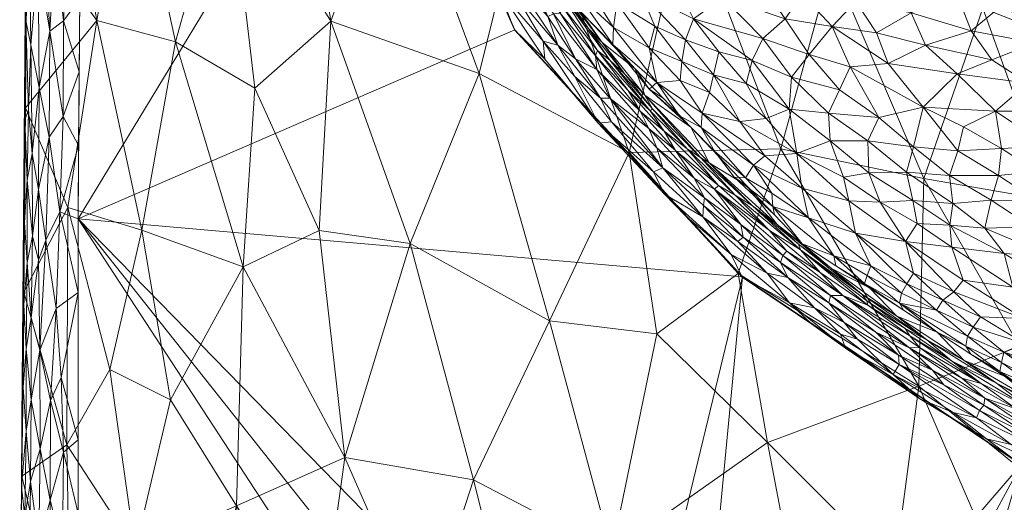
# Model space of a CAD drawing. Header units: millimetres. Extents: x -175 to 175, y 0 to 250.
# Tile 2 of 96: x -174 to -100, y 68 to 104. Entities that reach past the tile are written whole.
import ezdxf

# ---------------------------------------------------------------- set-up
doc = ezdxf.new("R2010")
doc.units = ezdxf.units.MM
doc.layers.add('A-GENM', color=13, linetype='Continuous')

# ---------------------------------------------------------------- blocks, each defined once
blk = doc.blocks.new('MODEL_CLU033I0-1CAAULW00 - MODEL_CLU033I0-1CAAULW00-469415-Preview')
at = {"layer": 'A-GENM', "lineweight": 9}
mesh = blk.add_polyface(dxfattribs=at)
corners = [(-170, 0), (-170, -89.378, -3.399), (-169.657, -134.057, -5.099), (-165.685, -156.003, -5.933), (-156.951, -176.519, -6.714), (-143.78, -194.518, -7.398), (-127.168, -209.424, -7.965), (-108.218, -221.244, -8.415), (-87.785, -230.282, -8.759), (-66.438, -236.895, -9.01), (-44.542, -241.387, -9.181), (0, -244.823, -9.312), (44.542, -241.387, -9.181), (66.438, -236.895, -9.01), (87.786, -230.282, -8.759), (108.218, -221.244, -8.415), (127.168, -209.424, -7.965), (143.78, -194.518, -7.398), (156.951, -176.519, -6.714), (165.685, -156.004, -5.933), (169.657, -134.057, -5.099), (170, -89.377, -3.399), (170, 0), (0, -231.834, -8.818), (-25.468, -230.46, -8.765), (-50.631, -226.297, -8.607), (-75.118, -219.169, -8.336), (-98.385, -208.733, -7.939), (-119.508, -194.453, -7.396), (-136.767, -175.695, -6.682), (-147.137, -152.419, -5.797), (-147.165, -126.945, -4.828), (-136.823, -103.657, -3.943), (-119.547, -84.914, -3.23), (-98.39, -70.685, -2.688), (-75.086, -60.33, -2.295), (-50.572, -53.294, -2.027), (-25.397, -49.21, -1.872), (0.073, -47.874, -1.821), (25.533, -49.225, -1.872), (50.696, -53.322, -2.028), (75.196, -60.37, -2.296), (98.484, -70.737, -2.69), (119.623, -84.977, -3.232), (136.872, -103.731, -3.945), (147.183, -127.022, -4.831), (147.122, -152.487, -5.8), (136.735, -175.744, -6.684), (119.47, -194.485, -7.397), (98.351, -208.753, -7.94), (75.09, -219.18, -8.336), (50.612, -226.302, -8.607), (25.459, -230.461, -8.765), (137.5, -31.987, -1.217), (136.445, -37.968, -1.444), (133.403, -43.231, -1.644), (128.75, -47.132, -1.793), (123.035, -49.21, -1.872), (116.959, -49.209, -1.872), (111.248, -47.131, -1.793), (106.591, -43.224, -1.644), (103.555, -37.967, -1.444), (102.5, -31.987, -1.217), (103.555, -26.006, -0.989), (106.597, -20.744, -0.789), (111.25, -16.843, -0.641), (116.965, -14.765, -0.562), (123.041, -14.766, -0.562), (128.752, -16.844, -0.641), (133.409, -20.751, -0.789), (136.445, -26.008, -0.989)]
mesh.append_faces([[corners[k] for k in face] for face in [(13, 51, 12), (23, 11, 52), (5, 29, 4), (3, 30, 2), (31, 2, 30), (33, 1, 32), (47, 18, 46), (45, 21, 44), (44, 21, 43), (60, 42, 59), (63, 40, 62), (64, 40, 63), (69, 22, 68), (67, 22, 66)]], dxfattribs={"vtx0": -1, "vtx1": -1})
mesh.append_faces([[corners[k] for k in face] for face in [(0, 38, 65), (56, 43, 21)]], dxfattribs={"vtx0": -1, "vtx1": -1, "vtx2": -1})
mesh.append_faces([[corners[k] for k in face] for face in [(27, 7, 8), (26, 8, 9, 25), (25, 9, 10), (27, 6, 7), (8, 26, 27), (24, 10, 11), (10, 24, 25), (33, 0, 1), (31, 1, 2), (65, 38, 39), (64, 39, 40), (49, 14, 15), (60, 41, 42), (58, 42, 43, 57), (47, 17, 18), (17, 47, 48), (46, 18, 19), (45, 20, 21), (20, 45, 46), (46, 19, 20), (21, 54, 55), (22, 70, 53), (66, 22, 0)]], dxfattribs={"vtx0": -1, "vtx2": -1})
mesh.append_faces([[corners[k] for k in face] for face in [(27, 28, 6), (11, 12, 52), (23, 24, 11), (51, 52, 12), (50, 51, 13), (13, 14, 50), (3, 4, 30), (29, 30, 4), (31, 32, 1), (34, 35, 0), (33, 34, 0), (36, 37, 0), (37, 38, 0), (35, 36, 0), (15, 16, 49), (56, 57, 43), (49, 50, 14), (60, 61, 41), (58, 59, 42), (65, 66, 0), (64, 65, 39), (61, 62, 41), (55, 56, 21), (53, 54, 22), (67, 68, 22), (69, 70, 22), (21, 22, 54), (40, 41, 62)]], dxfattribs={"vtx1": -1, "vtx2": -1})
mesh.append_faces([[corners[k] for k in face] for face in [(5, 6, 28, 29), (48, 49, 16, 17)]], dxfattribs={"vtx1": -1, "vtx3": -1})
mesh = blk.add_polyface(dxfattribs=at)
corners = [(92.432, -65.424, -106.412), (97.543, -56.613, -104.364), (106.251, -76.689, -99.006), (112.643, -21.647, -97.893), (106.943, 0, -101.588), (116.197, -12.422, -96.239), (121.149, -24.887, -92.436), (128.608, -23.695, -87.169), (89.449, 0, -109.2), (98.489, -15.104, -105.374), (88.767, -12.019, -109.443), (108.086, -62.781, -98.599), (88.018, -25.524, -109.38), (98.534, -30.211, -104.837), (92.287, -40.282, -107.264), (85.403, -48.354, -109.787), (115.196, -59.121, -94.485), (110.321, -37.062, -98.508), (119.676, -50.747, -91.992), (104.347, -47.341, -101.322), (129.519, -64.094, -83.832), (117.727, -72.405, -92.103), (119.982, -36.102, -92.598), (119.929, -85.236, -89.835), (98.602, -79.725, -102.974), (89.234, -76.405, -107.462), (80.649, -60.556, -111.232), (80.615, -30.927, -111.867), (98.418, 0, -105.903), (115.468, 0, -97.273), (123.388, 0, -91.931)]
mesh.append_faces([[corners[k] for k in face] for face in [(28, 9, 8), (4, 3, 28)]], dxfattribs={"vtx0": -1, "vtx1": -1})
mesh.append_faces([[corners[k] for k in face] for face in [(0, 1, 2), (3, 4, 5), (6, 5, 7), (8, 9, 10), (2, 1, 11), (12, 13, 14), (0, 15, 1), (14, 1, 15), (16, 17, 18), (19, 1, 14), (16, 20, 21), (17, 22, 18), (12, 10, 13), (21, 23, 2), (19, 11, 1), (2, 24, 0), (5, 6, 3), (24, 25, 0), (26, 0, 25), (12, 14, 27), (19, 14, 13), (17, 19, 13), (11, 16, 21), (9, 17, 13), (22, 17, 3), (3, 6, 22), (17, 9, 3), (13, 10, 9), (19, 17, 16), (2, 11, 21), (19, 16, 11), (20, 16, 18), (9, 28, 3)]], dxfattribs={"vtx0": -1, "vtx1": -1, "vtx2": -1})
mesh.append_faces([[corners[k] for k in face] for face in [(29, 30, 5), (4, 29, 5)]], dxfattribs={"vtx1": -1, "vtx2": -1})
mesh = blk.add_polyface(dxfattribs=at)
corners = [(168.582, -104.43, -26.3), (165.16, -88.528, -35.838), (170.778, -90.258, -20.973), (157.988, -67.62, -51.341), (157.471, -85.755, -50.459), (149.772, -71.267, -62.744), (167.599, -77.947, -31.036), (162.985, -75.649, -41.607), (170.525, -53.94, -24.841), (170.853, -72.234, -22.075), (165.667, -64.283, -37.028), (140.024, -69.59, -73.89), (129.519, -64.094, -83.832), (135.016, -49.651, -80.133), (162.825, -50.857, -44.42), (151.648, -57.756, -61.524), (143.844, -57.735, -70.839), (144.822, -87.51, -67.301), (134.244, -81.643, -78.528), (128.204, -94.431, -82.885), (126.118, -80.652, -85.477), (162.616, -102.827, -39.813), (139.578, -100.415, -71.946), (174.253, -69.857, -7.591), (174.123, -83.828, -8.108), (151.726, -88.491, -58.661), (156.582, -99.299, -50.628), (156.718, -48.768, -55.171), (174.383, -55.886, -7.074), (173.991, -97.8, -8.619), (150.828, -104.376, -58.474), (117.727, -72.405, -92.103), (119.929, -85.236, -89.835)]
mesh.append_faces([[corners[k] for k in face] for face in [(23, 8, 28)]], dxfattribs={"vtx0": -1, "vtx1": -1})
mesh.append_faces([[corners[k] for k in face] for face in [(0, 1, 2), (3, 4, 5), (1, 6, 2), (3, 7, 4), (8, 9, 10), (11, 12, 13), (14, 10, 3), (3, 5, 15), (6, 10, 9), (5, 11, 16), (11, 5, 17), (18, 19, 20), (4, 1, 21), (22, 19, 18), (8, 23, 9), (9, 24, 2), (25, 4, 26), (15, 5, 16), (10, 6, 7), (22, 18, 17), (11, 17, 18), (25, 5, 4), (12, 11, 18), (16, 11, 13), (12, 18, 20), (27, 3, 15), (2, 6, 9), (7, 6, 1), (4, 7, 1), (10, 7, 3), (25, 30, 17), (5, 25, 17), (12, 20, 31), (19, 32, 20)]], dxfattribs={"vtx0": -1, "vtx1": -1, "vtx2": -1})
mesh.append_faces([[corners[k] for k in face] for face in [(2, 24, 29)]], dxfattribs={"vtx0": -1, "vtx2": -1})
mesh.append_faces([[corners[k] for k in face] for face in [(23, 24, 9)]], dxfattribs={"vtx1": -1, "vtx2": -1})
mesh = blk.add_polyface(dxfattribs=at)
corners = [(174.008, -57.72, -4.376), (174.026, -66.773, -4.896), (174.245, -61.638, -5.297), (172.103, -68.032, -3.035), (172.863, -71.928, -3.621), (172.963, -64.807, -3.396), (171.133, -57.909, -2.34), (170, -61.446, -2.337), (171.169, -64.4, -2.601), (171.093, -71.687, -2.869), (172.092, -75.592, -3.334), (173.516, -56.51, -3.556), (172.805, -56.665, -2.943), (171.18, -52.458, -2.136), (170, -55.86, -2.125), (173.686, -62.8, -4.063), (174.282, -69.043, -6.135), (174.302, -55.164, -5.1), (174.247, -50.35, -4.585), (174.39, -58.816, -6.127), (174.383, -55.886, -7.074), (174.426, -49.423, -5.338), (173.947, -73.271, -5.053), (174.162, -76.616, -5.976), (172.036, -53.159, -2.41), (172.07, -60.475, -2.717), (173.332, -49.64, -3.06), (173.606, -69.445, -4.257), (170, -67.033, -2.55), (170, -72.619, -2.762), (173.948, -51.135, -3.925), (174.338, -63.937, -6.132), (173.552, -75.662, -4.469), (174.253, -69.857, -7.591), (174.318, -62.872, -7.332), (174.268, -74.14, -6.817), (171.275, -77.348, -3.131), (174.188, -76.843, -7.85), (170, -50.274, -1.912)]
mesh.append_faces([[corners[k] for k in face] for face in [(33, 35, 37), (7, 6, 14), (14, 13, 38)]], dxfattribs={"vtx0": -1, "vtx1": -1})
mesh.append_faces([[corners[k] for k in face] for face in [(0, 1, 2), (3, 4, 5), (6, 7, 8), (3, 9, 10), (5, 11, 12), (6, 13, 14), (8, 9, 3), (1, 0, 15), (1, 16, 2), (17, 18, 0), (19, 20, 21), (16, 22, 23), (6, 24, 13), (12, 24, 25), (5, 12, 25), (12, 11, 26), (3, 5, 25), (5, 27, 15), (8, 3, 25), (4, 3, 10), (27, 5, 4), (8, 25, 6), (9, 8, 28), (25, 24, 6), (26, 11, 30), (11, 0, 30), (19, 21, 17), (15, 0, 11), (17, 0, 2), (5, 15, 11), (15, 27, 1), (22, 1, 27), (1, 22, 16), (31, 19, 2), (32, 22, 27), (17, 2, 19), (16, 31, 2), (4, 32, 27), (35, 33, 16), (36, 10, 9), (23, 35, 16), (0, 18, 30), (33, 31, 16), (34, 19, 31), (29, 36, 9)]], dxfattribs={"vtx0": -1, "vtx1": -1, "vtx2": -1})
mesh.append_faces([[corners[k] for k in face] for face in [(9, 28, 29), (31, 33, 34)]], dxfattribs={"vtx0": -1, "vtx2": -1})
mesh.append_faces([[corners[k] for k in face] for face in [(34, 20, 19), (7, 28, 8)]], dxfattribs={"vtx1": -1, "vtx2": -1})
mesh = blk.add_polyface(dxfattribs=at)
corners = [(104.356, -76.799, -3.496), (101.65, -74.836, -3.282), (101.303, -75.243, -3.578), (101.502, -76.881, -4.828), (106.19, -79.623, -4.732), (102.967, -77.295, -4.375), (96.982, -75.236, -6.48), (99.741, -77.452, -7.316), (102.794, -78.65, -6.679), (99.231, -72.26, -2.848), (103.626, -74.693, -2.922), (101.112, -72.69, -2.784), (98.013, -75.132, -5.096), (103.763, -78.617, -5.344), (98.04, -73.044, -3.325), (91.864, -72.093, -5.308), (95.48, -74.189, -5.821), (96.018, -72.905, -3.875), (98.848, -74.963, -4.368), (101.232, -75.774, -3.945), (98.033, -72.452, -3.071), (101.867, -74.289, -3.041), (94.955, -69.789, -2.724), (103.776, -74.284, -2.825), (106.17, -75.738, -2.901), (108.175, -77.579, -3.034), (97.714, -73.385, -3.607), (93.948, -72.483, -4.44), (100.355, -76.913, -5.901), (105.628, -80.194, -6.058), (93, -73.17, -6.597), (94.624, -74.106, -7.153), (104.857, -80.797, -7.478), (98.49, -70.725, -2.69), (95.896, -70.836, -2.874), (93.631, -70.154, -2.989), (107.741, -78.331, -3.308), (94.501, -71.441, -3.403), (105.208, -77.907, -3.836), (106.955, -79.586, -4.264), (92.332, -68.88, -2.765), (92.667, -68.134, -2.591), (106.932, -80.498, -5.193), (93.289, -72.518, -4.881)]
mesh.append_faces([[corners[k] for k in face] for face in [(7, 6, 31), (33, 11, 23)]], dxfattribs={"vtx0": -1, "vtx1": -1})
mesh.append_faces([[corners[k] for k in face] for face in [(0, 1, 2), (3, 4, 5), (6, 7, 8), (9, 10, 11), (3, 12, 13), (2, 1, 14), (15, 16, 12), (17, 18, 19), (1, 20, 14), (20, 1, 21), (9, 11, 22), (23, 11, 24), (21, 25, 10), (2, 26, 19), (18, 17, 27), (12, 18, 27), (5, 19, 18), (12, 28, 13), (28, 29, 13), (8, 29, 28), (8, 28, 6), (16, 6, 28), (30, 31, 6), (22, 11, 33), (24, 11, 10), (20, 34, 35), (21, 10, 9), (22, 34, 9), (36, 21, 1), (9, 20, 21), (14, 35, 37), (35, 14, 20), (37, 17, 26), (26, 14, 37), (38, 2, 19), (19, 5, 39), (19, 39, 38), (19, 26, 17), (2, 14, 26), (9, 34, 20), (40, 34, 22), (38, 0, 2), (3, 5, 18), (12, 3, 18), (3, 13, 42), (12, 16, 28), (12, 27, 43), (16, 30, 6)]], dxfattribs={"vtx0": -1, "vtx1": -1, "vtx2": -1})
mesh.append_faces([[corners[k] for k in face] for face in [(22, 33, 41)]], dxfattribs={"vtx0": -1, "vtx2": -1})
mesh.append_faces([[corners[k] for k in face] for face in [(7, 32, 8)]], dxfattribs={"vtx1": -1, "vtx2": -1})
mesh = blk.add_polyface(dxfattribs=at)
corners = [(81.71, -89.985, -110.03), (96.14, -90.759, -103.744), (91.05, -101.301, -105.447), (83.123, -129.255, -105.551), (92.047, -128.165, -101.601), (89.991, -145.895, -98.692), (89.234, -76.405, -107.462), (98.602, -79.725, -102.974), (105.866, -92.437, -98.488), (123.875, -113.406, -84.63), (112.838, -108.82, -92.92), (116.708, -94.687, -91.545), (95.596, -117.86, -101.494), (101.059, -127.58, -97.031), (101.375, -105.38, -99.996), (107.07, -117.954, -95.251), (122.563, -126.572, -83.396), (123.861, -141.728, -78.528), (115.368, -134.136, -86.837), (104.278, -146.019, -90.702), (119.929, -85.236, -89.835), (117.727, -72.405, -92.103), (126.118, -80.652, -85.477), (115.007, -121.954, -89.625), (106.251, -76.689, -99.006), (81.153, -103.545, -109.419), (87.366, -116.154, -105.591), (78.834, -114.854, -109.282), (96.892, -138.238, -97.015), (128.204, -94.431, -82.885)]
mesh.append_faces([[corners[k] for k in face] for face in [(0, 1, 2), (3, 4, 5), (0, 6, 1), (1, 7, 8), (9, 10, 11), (4, 12, 13), (14, 10, 15), (16, 17, 18), (18, 19, 13), (10, 8, 11), (20, 21, 22), (13, 15, 18), (9, 16, 23), (8, 10, 14), (8, 24, 11), (1, 8, 14), (1, 14, 2), (7, 1, 6), (12, 2, 14), (25, 2, 26), (8, 7, 24), (23, 16, 18), (12, 15, 13), (2, 25, 0), (27, 25, 26), (27, 26, 3), (4, 3, 26), (12, 4, 26), (4, 13, 28), (13, 19, 28), (2, 12, 26), (15, 12, 14), (20, 29, 11), (24, 20, 11), (18, 15, 23), (15, 10, 23), (9, 23, 10)]], dxfattribs={"vtx0": -1, "vtx1": -1, "vtx2": -1})
mesh = blk.add_polyface(dxfattribs=at)
corners = [(174.123, -83.828, -8.108), (174.22, -79.975, -6.983), (174.168, -86.234, -7.193), (171.13, -97.14, -3.868), (172.181, -95.571, -4.178), (171.37, -89.906, -3.648), (173.552, -75.662, -4.469), (173.543, -81.895, -4.741), (173.924, -79.514, -5.329), (173.48, -94.344, -5.222), (173.854, -92.321, -5.839), (173.461, -88.099, -4.911), (174.268, -74.14, -6.817), (174.188, -76.843, -7.85), (172.863, -71.928, -3.621), (172.889, -79.409, -3.954), (173.859, -86.065, -5.517), (174.072, -89.11, -6.446), (174.115, -82.861, -6.198), (172.434, -87.773, -3.997), (171.664, -82.572, -3.449), (172.99, -91.603, -4.551), (174.043, -96.899, -6.918), (174.118, -92.398, -7.394), (172.958, -99.341, -4.85), (174.162, -76.616, -5.976), (173.947, -73.271, -5.053), (171.275, -77.348, -3.131), (170, -83.791, -3.187), (172.092, -75.592, -3.334), (173.011, -86.255, -4.343), (169.957, -94.962, -3.612), (173.754, -97.667, -5.877), (173.991, -97.8, -8.619), (174.057, -90.814, -8.364), (174.043, -101.714, -7.781), (170, -89.377, -3.399), (170, -72.619, -2.762), (170, -78.205, -2.974)]
mesh.append_faces([[corners[k] for k in face] for face in [(36, 5, 28), (31, 5, 36)]], dxfattribs={"vtx0": -1, "vtx1": -1})
mesh.append_faces([[corners[k] for k in face] for face in [(0, 1, 2), (3, 4, 5), (6, 7, 8), (9, 10, 11), (12, 1, 13), (14, 15, 6), (16, 17, 18), (19, 20, 5), (9, 11, 21), (10, 22, 17), (2, 17, 23), (21, 24, 9), (8, 25, 26), (16, 10, 17), (27, 28, 20), (29, 27, 20), (14, 29, 15), (20, 15, 29), (30, 19, 21), (1, 12, 25), (26, 6, 8), (15, 7, 6), (16, 8, 7), (18, 25, 8), (11, 16, 7), (16, 11, 10), (16, 18, 8), (1, 25, 18), (2, 18, 17), (30, 7, 15), (11, 30, 21), (4, 21, 19), (21, 4, 24), (19, 5, 4), (15, 20, 19), (5, 31, 3), (28, 5, 20), (9, 32, 10), (17, 22, 23), (18, 2, 1), (23, 34, 2), (23, 22, 35), (22, 10, 32), (7, 30, 11), (15, 19, 30)]], dxfattribs={"vtx0": -1, "vtx1": -1, "vtx2": -1})
mesh.append_faces([[corners[k] for k in face] for face in [(23, 33, 34)]], dxfattribs={"vtx0": -1, "vtx2": -1})
mesh.append_faces([[corners[k] for k in face] for face in [(27, 37, 38, 28)]], dxfattribs={"vtx0": -1, "vtx3": -1})
mesh.append_faces([[corners[k] for k in face] for face in [(0, 13, 1), (34, 0, 2)]], dxfattribs={"vtx1": -1, "vtx2": -1})
mesh = blk.add_polyface(dxfattribs=at)
corners = [(102.869, -84.724, -38.864), (98.317, -81.813, -38.428), (99.123, -84.207, -45.024), (97.44, -76.647, -15.11), (94.615, -74.102, -7.154), (93.451, -74.065, -11.757), (95.062, -75.936, -18.831), (103.582, -83.849, -33.814), (102.684, -79.722, -15.341), (104.849, -80.792, -7.479), (102.29, -79.119, -7.398), (95.128, -77.832, -29.015), (94.567, -76.618, -24.303), (92.315, -76.773, -30.948), (99.803, -79.272, -23.06), (99.974, -78.492, -17.86), (100.085, -77.802, -12.654), (102.544, -80.473, -20.635), (99.732, -77.447, -7.317), (97.173, -75.774, -7.236), (102.121, -81.174, -25.849), (104.91, -82.45, -23.423), (107.717, -82.998, -15.594), (98.226, -79.93, -30.856), (101.571, -81.94, -31.048), (94.952, -81.714, -44.923), (91.673, -81.554, -50.226), (96.213, -84.471, -51.09), (93.783, -79.698, -40.057), (94.951, -78.805, -33.904), (92.165, -74.065, -16.341), (104.427, -83.214, -28.743)]
mesh.append_faces([[corners[k] for k in face] for face in [(0, 1, 2), (3, 4, 5), (6, 3, 5), (1, 0, 7), (11, 12, 13), (14, 15, 6), (15, 8, 16), (8, 15, 17), (17, 20, 21), (22, 8, 17), (23, 14, 11), (24, 23, 1), (25, 26, 27), (25, 2, 1), (28, 1, 29), (25, 27, 2), (16, 19, 3), (5, 30, 6), (1, 28, 25), (11, 13, 29), (23, 11, 29), (14, 12, 11), (1, 23, 29), (23, 24, 20), (14, 6, 12), (15, 16, 3), (10, 16, 8), (6, 15, 3), (15, 14, 17), (20, 17, 14), (23, 20, 14), (20, 24, 31), (21, 20, 31), (7, 31, 24), (1, 7, 24)]], dxfattribs={"vtx0": -1, "vtx1": -1, "vtx2": -1})
mesh.append_faces([[corners[k] for k in face] for face in [(8, 9, 10), (16, 18, 19), (16, 10, 18)]], dxfattribs={"vtx0": -1, "vtx2": -1})
mesh.append_faces([[corners[k] for k in face] for face in [(19, 4, 3)]], dxfattribs={"vtx1": -1, "vtx2": -1})
mesh = blk.add_polyface(dxfattribs=at)
corners = [(111.903, -81.509, -3.534), (113.075, -83.024, -3.871), (116.178, -84.94, -3.735), (110.89, -80.252, -3.313), (108.175, -77.579, -3.034), (107.741, -78.331, -3.308), (107.904, -82.009, -6.915), (110.573, -83.678, -6.365), (105.628, -80.194, -6.058), (102.794, -78.65, -6.679), (112.872, -85.621, -7.084), (106.932, -80.498, -5.193), (106.19, -79.623, -4.732), (101.502, -76.881, -4.828), (109.974, -84.143, -7.641), (115.091, -87.488, -7.803), (112.185, -80.623, -3.199), (111.809, -79.583, -3.053), (105.208, -77.907, -3.836), (106.955, -79.586, -4.264), (109.499, -80.796, -3.971), (112.011, -83.576, -4.791), (114.161, -82.624, -3.4), (112.928, -83.564, -4.258), (107.278, -81.055, -5.669), (110.102, -82.83, -5.467), (110.172, -83.164, -5.908), (115.205, -87.031, -6.122), (116.259, -86.936, -4.971), (113.728, -85.323, -5.313), (104.857, -80.797, -7.478), (115.365, -87.46, -6.757), (116.049, -83.008, -3.212), (114.348, -81.402, -3.096), (109.062, -77.843, -2.961), (106.17, -75.738, -2.901), (103.626, -74.693, -2.922), (101.867, -74.289, -3.041), (104.356, -76.799, -3.496), (107.793, -79.053, -3.602), (101.65, -74.836, -3.282), (116.562, -86.593, -4.496), (103.776, -74.284, -2.825), (102.967, -77.295, -4.375), (103.763, -78.617, -5.344)]
mesh.append_faces([[corners[k] for k in face] for face in [(34, 17, 33)]], dxfattribs={"vtx0": -1, "vtx1": -1})
mesh.append_faces([[corners[k] for k in face] for face in [(0, 1, 2), (3, 4, 5), (6, 7, 8), (8, 9, 6), (7, 6, 10), (11, 12, 13), (4, 16, 17), (18, 19, 20), (11, 21, 12), (0, 22, 3), (19, 21, 23), (24, 25, 11), (25, 26, 27), (28, 21, 29), (29, 21, 25), (24, 26, 25), (9, 30, 6), (14, 10, 6), (7, 10, 31), (17, 32, 33), (22, 16, 3), (7, 31, 27), (17, 34, 35), (32, 17, 16), (35, 36, 4), (37, 5, 4), (38, 18, 39), (5, 39, 0), (39, 18, 20), (21, 19, 12), (1, 0, 39), (38, 5, 40), (1, 39, 20), (23, 1, 20), (19, 23, 20), (21, 41, 23), (17, 35, 4), (5, 38, 39), (19, 43, 12), (24, 44, 8), (21, 11, 25), (44, 24, 11), (26, 8, 7), (8, 26, 24), (27, 26, 7), (27, 29, 25), (2, 22, 0), (4, 3, 16), (0, 3, 5)]], dxfattribs={"vtx0": -1, "vtx1": -1, "vtx2": -1})
mesh.append_faces([[corners[k] for k in face] for face in [(10, 14, 15), (6, 30, 14)]], dxfattribs={"vtx0": -1, "vtx2": -1})
mesh.append_faces([[corners[k] for k in face] for face in [(34, 42, 35)]], dxfattribs={"vtx1": -1, "vtx2": -1})
mesh = blk.add_polyface(dxfattribs=at)
corners = [(115.111, -91.706, -31.749), (114.599, -89.453, -23.769), (111.036, -88.301, -30.968), (110.16, -85.097, -18.191), (107.56, -83.739, -20.889), (109.87, -85.827, -23.508), (103.582, -83.849, -33.814), (106.649, -85.26, -31.304), (104.427, -83.214, -28.743), (110.354, -84.474, -12.953), (107.407, -82.464, -7.561), (107.717, -82.998, -15.594), (112.69, -86.578, -15.693), (102.684, -79.722, -15.341), (104.849, -80.792, -7.479), (107.153, -84.453, -26.107), (102.869, -84.724, -38.864), (103.732, -87.234, -45.167), (107.258, -87.663, -38.787), (103.657, -90.538, -53.942), (107.166, -92.926, -53.324), (106.699, -90.768, -49.065), (111.541, -90.752, -38.463), (115.083, -87.482, -7.805), (112.524, -85.809, -7.723), (110.023, -92.87, -47.863), (109.165, -90.65, -43.73), (106.367, -89.042, -45.063), (111.965, -92.546, -42.857), (103.887, -88.908, -49.534), (102.544, -80.473, -20.635), (104.91, -82.45, -23.423), (109.966, -84.137, -7.642)]
mesh.append_faces([[corners[k] for k in face] for face in [(32, 9, 24)]], dxfattribs={"vtx0": -1, "vtx1": -1})
mesh.append_faces([[corners[k] for k in face] for face in [(0, 1, 2), (3, 4, 5), (6, 7, 8), (9, 10, 11), (12, 3, 5), (13, 11, 14), (5, 4, 15), (16, 17, 18), (19, 20, 21), (2, 18, 22), (8, 7, 15), (7, 6, 18), (7, 18, 2), (5, 1, 12), (5, 15, 2), (3, 9, 11), (25, 26, 21), (26, 27, 21), (0, 2, 22), (1, 5, 2), (28, 22, 26), (21, 27, 29), (22, 18, 26), (27, 18, 17), (18, 27, 26), (29, 27, 17), (21, 29, 19), (11, 30, 31), (11, 31, 4), (15, 4, 31), (15, 7, 2), (31, 8, 15), (9, 3, 12), (4, 3, 11), (24, 9, 12)]], dxfattribs={"vtx0": -1, "vtx1": -1, "vtx2": -1})
mesh.append_faces([[corners[k] for k in face] for face in [(12, 23, 24), (9, 32, 10)]], dxfattribs={"vtx0": -1, "vtx2": -1})
mesh.append_faces([[corners[k] for k in face] for face in [(10, 14, 11)]], dxfattribs={"vtx1": -1, "vtx2": -1})
mesh = blk.add_polyface(dxfattribs=at)
corners = [(120.156, -91.194, -6.148), (115.205, -87.031, -6.122), (118.843, -90.38, -6.793), (116.725, -86.07, -4.088), (116.178, -84.94, -3.735), (113.075, -83.024, -3.871), (119.563, -87.984, -3.943), (122.133, -93.626, -7.444), (116.993, -88.968, -7.306), (119.742, -88.954, -4.376), (122.484, -90.981, -4.212), (117.56, -88.492, -5.508), (121.421, -91.927, -5.623), (121.737, -91.648, -5.076), (112.872, -85.621, -7.084), (115.091, -87.488, -7.803), (116.049, -83.008, -3.212), (119.634, -84.961, -3.231), (114.348, -81.402, -3.096), (122.611, -89.535, -3.628), (120.461, -86.675, -3.357), (117.746, -85.271, -3.458), (125.528, -91.262, -3.521), (116.562, -86.593, -4.496), (112.928, -83.564, -4.258), (115.365, -87.46, -6.757), (119.308, -91.911, -8.011), (123.525, -96.334, -8.219), (122.808, -94.036, -6.804), (123.273, -92.474, -4.657), (116.259, -86.936, -4.971), (123.807, -94.689, -6.251), (113.728, -85.323, -5.313), (125.548, -96.031, -5.756), (122.564, -90.389, -3.92), (123.948, -89.65, -3.41), (119.969, -87.655, -3.686), (112.185, -80.623, -3.199), (114.161, -82.624, -3.4), (124.704, -94.561, -5.185), (125.658, -93.257, -3.978), (112.011, -83.576, -4.791)]
mesh.append_faces([[corners[k] for k in face] for face in [(0, 1, 2), (3, 4, 5), (6, 4, 3), (7, 2, 8), (9, 10, 6), (11, 12, 13), (8, 14, 15), (19, 20, 21), (0, 12, 11), (19, 22, 20), (23, 3, 24), (8, 2, 25), (14, 8, 25), (28, 2, 7), (28, 0, 2), (9, 29, 10), (30, 13, 23), (28, 31, 0), (1, 0, 11), (1, 11, 32), (12, 31, 33), (10, 34, 6), (35, 20, 22), (4, 6, 36), (16, 21, 20), (7, 8, 26), (31, 12, 0), (2, 1, 25), (16, 37, 38), (16, 20, 17), (4, 21, 38), (5, 24, 3), (9, 3, 23), (3, 9, 6), (23, 13, 9), (29, 9, 13), (39, 29, 13), (34, 10, 40), (6, 34, 36), (40, 19, 34), (36, 34, 19), (19, 21, 36), (4, 36, 21), (39, 13, 12), (30, 32, 11), (13, 30, 11), (41, 30, 23), (16, 38, 21)]], dxfattribs={"vtx0": -1, "vtx1": -1, "vtx2": -1})
mesh.append_faces([[corners[k] for k in face] for face in [(16, 17, 18), (7, 26, 27), (20, 35, 17)]], dxfattribs={"vtx0": -1, "vtx2": -1})
mesh.append_faces([[corners[k] for k in face] for face in [(15, 26, 8)]], dxfattribs={"vtx1": -1, "vtx2": -1})
mesh = blk.add_polyface(dxfattribs=at)
corners = [(103.921, -92.673, -58.114), (100.202, -92.671, -63.515), (103.288, -94.556, -62.579), (99.762, -86.753, -51.226), (103.732, -87.234, -45.167), (99.123, -84.207, -45.024), (90.728, -90.128, -70.985), (86.833, -90.807, -76.362), (90.764, -92.158, -74.159), (92.193, -85.49, -59.911), (89.167, -83.694, -59.885), (87.752, -85.07, -64.952), (96.144, -86.539, -56.574), (96.213, -84.471, -51.09), (97.674, -88.78, -59.401), (101.242, -88.682, -53.602), (103.657, -90.538, -53.942), (100.755, -90.814, -59.141), (96.45, -94.91, -71.808), (97.275, -92.982, -67.864), (94.229, -91.498, -69.139), (97.264, -90.748, -63.949), (90.862, -88.201, -67.382), (87.564, -88.526, -71.89), (93.887, -87.808, -62.678), (102.869, -84.724, -38.864), (103.887, -88.908, -49.534), (92.126, -83.491, -55.018), (87.698, -93.359, -79.03), (99.976, -94.729, -67.285), (103.582, -83.849, -33.814), (107.258, -87.663, -38.787)]
mesh.append_faces([[corners[k] for k in face] for face in [(0, 1, 2), (3, 4, 5), (6, 7, 8), (9, 10, 11), (12, 3, 13), (12, 14, 15), (0, 16, 17), (18, 19, 20), (1, 0, 17), (17, 14, 21), (21, 1, 17), (22, 23, 6), (23, 22, 11), (9, 24, 12), (13, 3, 5), (25, 5, 4), (3, 15, 26), (27, 9, 12), (27, 12, 13), (14, 12, 24), (22, 9, 11), (8, 7, 28), (21, 24, 20), (17, 16, 15), (24, 21, 14), (1, 19, 29), (19, 21, 20), (16, 26, 15), (21, 19, 1), (20, 8, 18), (6, 8, 20), (22, 20, 24), (7, 6, 23), (20, 22, 6), (22, 24, 9), (3, 26, 4), (12, 15, 3), (17, 15, 14), (30, 25, 31)]], dxfattribs={"vtx0": -1, "vtx1": -1, "vtx2": -1})
mesh = blk.add_polyface(dxfattribs=at)
corners = [(173.859, -111.771, -9.131), (173.255, -125.72, -9.615), (170.776, -116.823, -19.47), (145.99, -117.81, -63.169), (139.578, -100.415, -71.946), (150.828, -104.376, -58.474), (135.691, -116.19, -74.211), (130.776, -130.405, -75.926), (123.875, -113.406, -84.63), (140.763, -132.872, -65.822), (168.582, -104.43, -26.3), (162.616, -102.827, -39.813), (165.16, -88.528, -35.838), (168.067, -143.506, -20.749), (164.973, -132.929, -31.257), (169.896, -129.479, -20.75), (156.582, -99.299, -50.628), (158.67, -117.01, -45.654), (158.229, -136.045, -42.485), (144.822, -87.51, -67.301), (150.224, -137.389, -53.551), (173.991, -97.8, -8.619), (170.778, -90.258, -20.973), (166.085, -118.743, -31.277), (157.471, -85.755, -50.459), (154.072, -125.525, -51.43), (172.651, -139.669, -10.098), (132.754, -146.431, -69.374), (128.204, -94.431, -82.885), (116.708, -94.687, -91.545), (122.563, -126.572, -83.396), (151.726, -88.491, -58.661), (123.861, -141.728, -78.528)]
mesh.append_faces([[corners[k] for k in face] for face in [(26, 15, 1)]], dxfattribs={"vtx0": -1, "vtx1": -1})
mesh.append_faces([[corners[k] for k in face] for face in [(3, 4, 5), (6, 7, 8), (6, 9, 7), (10, 11, 12), (13, 14, 15), (5, 16, 17), (17, 14, 18), (4, 19, 5), (20, 9, 3), (1, 15, 2), (22, 21, 10), (11, 10, 23), (17, 11, 23), (16, 24, 11), (14, 23, 15), (17, 18, 25), (2, 23, 10), (17, 23, 14), (18, 20, 25), (27, 7, 9), (3, 9, 6), (4, 3, 6), (5, 17, 25), (6, 8, 28), (6, 28, 4), (8, 29, 28), (7, 30, 8), (23, 2, 15), (0, 2, 10), (20, 3, 25), (5, 25, 3), (17, 16, 11), (5, 31, 16), (32, 30, 7)]], dxfattribs={"vtx0": -1, "vtx1": -1, "vtx2": -1})
mesh.append_faces([[corners[k] for k in face] for face in [(10, 21, 0)]], dxfattribs={"vtx0": -1, "vtx2": -1})
mesh.append_faces([[corners[k] for k in face] for face in [(0, 1, 2)]], dxfattribs={"vtx1": -1, "vtx2": -1})
mesh = blk.add_polyface(dxfattribs=at)
corners = [(122.68, -97.398, -26.919), (118.775, -93.469, -26.027), (117.923, -94.172, -31.911), (121.738, -94.517, -17.208), (123.517, -96.325, -8.22), (121.408, -94.114, -8.116), (117.823, -96.996, -41.003), (115.494, -94.34, -39.468), (116.081, -97.704, -46.82), (120.254, -92.543, -13.215), (117.191, -89.693, -7.909), (117.322, -90.317, -15.845), (115.111, -91.706, -31.749), (119.3, -91.904, -8.012), (126.11, -99.737, -21.076), (126.681, -99.226, -14.335), (124.38, -97.192, -17.378), (112.69, -86.578, -15.693), (115.083, -87.482, -7.805), (122.739, -96.306, -21.726), (117.395, -91.341, -21.574), (119.38, -92.489, -18.224), (114.599, -89.453, -23.769), (112.968, -95.313, -47.814), (119.818, -96.77, -34.783), (115.892, -100.128, -52.246), (113.079, -97.4, -52.169), (119.342, -99.661, -43.962), (121.799, -100.308, -39.254), (122.112, -98.971, -34.52), (125.625, -98.536, -8.324), (124.33, -99.872, -29.747)]
mesh.append_faces([[corners[k] for k in face] for face in [(13, 9, 5), (4, 15, 30), (18, 11, 10)]], dxfattribs={"vtx0": -1, "vtx1": -1})
mesh.append_faces([[corners[k] for k in face] for face in [(0, 1, 2), (6, 7, 8), (9, 10, 11), (2, 1, 12), (14, 15, 16), (17, 11, 18), (1, 0, 19), (20, 21, 11), (17, 22, 11), (11, 22, 20), (22, 12, 1), (7, 23, 8), (2, 7, 24), (25, 8, 26), (8, 27, 6), (28, 6, 27), (24, 7, 6), (29, 24, 28), (14, 16, 19), (6, 28, 24), (0, 24, 29), (4, 3, 16), (16, 15, 4), (19, 16, 3), (19, 3, 21), (14, 19, 0), (29, 31, 0), (11, 21, 9), (22, 1, 20), (1, 19, 21), (1, 21, 20), (9, 21, 3), (5, 9, 3), (7, 2, 12), (0, 2, 24)]], dxfattribs={"vtx0": -1, "vtx1": -1, "vtx2": -1})
mesh.append_faces([[corners[k] for k in face] for face in [(3, 4, 5), (9, 13, 10)]], dxfattribs={"vtx0": -1, "vtx2": -1})
mesh = blk.add_polyface(dxfattribs=at)
corners = [(126.446, -97.739, -6.74), (127.014, -98.769, -7.632), (128.528, -100.357, -7.22), (129.667, -101.433, -6.724), (130.55, -96.655, -3.728), (125.528, -91.262, -3.521), (126.371, -92.957, -3.708), (130.601, -102.162, -6.215), (130.767, -101.75, -5.656), (128.277, -99.123, -5.917), (126.615, -97.579, -6.242), (125.548, -96.031, -5.756), (123.807, -94.689, -6.251), (122.808, -94.036, -6.804), (122.484, -90.981, -4.212), (123.273, -92.474, -4.657), (126.115, -94.776, -4.441), (125.658, -93.257, -3.978), (134.608, -101.512, -3.896), (134.74, -102.868, -4.079), (122.611, -89.535, -3.628), (122.133, -93.626, -7.444), (123.525, -96.334, -8.219), (127.742, -100.757, -8.427), (130.244, -102.761, -7.991), (127.362, -97.563, -5.414), (124.704, -94.561, -5.185), (136.89, -103.716, -3.945), (132.576, -99.027, -3.766), (128.262, -94.339, -3.588), (132.338, -100.179, -4.068), (133.628, -102.568, -4.323), (130.654, -100.716, -5.042), (126.708, -96.248, -4.949), (130.379, -98.532, -4.199), (129.551, -96.749, -3.923), (131.29, -103.84, -7.281), (121.421, -91.927, -5.623), (123.948, -89.65, -3.41), (129.677, -98.545, -4.496), (132.281, -101.521, -4.512)]
mesh.append_faces([[corners[k] for k in face] for face in [(29, 4, 28)]], dxfattribs={"vtx0": -1, "vtx1": -1})
mesh.append_faces([[corners[k] for k in face] for face in [(0, 1, 2), (0, 2, 3), (4, 5, 6), (7, 8, 9), (10, 11, 12), (0, 13, 1), (14, 15, 16), (16, 17, 14), (18, 4, 19), (6, 5, 20), (1, 21, 22), (24, 1, 23), (10, 9, 11), (25, 26, 11), (1, 13, 21), (13, 0, 12), (10, 12, 0), (19, 30, 31), (25, 32, 33), (34, 31, 30), (4, 29, 5), (4, 35, 30), (4, 18, 28), (2, 24, 36), (26, 37, 11), (16, 33, 39), (33, 16, 15), (39, 34, 17), (39, 17, 16), (6, 17, 35), (3, 10, 0), (9, 10, 7), (25, 11, 9), (8, 32, 25), (39, 33, 32), (8, 25, 9), (26, 25, 33), (15, 26, 33), (24, 2, 1), (3, 2, 36), (3, 7, 10), (4, 30, 19), (34, 30, 35), (17, 34, 35), (34, 39, 40), (34, 40, 31), (32, 40, 39), (17, 6, 20), (4, 6, 35)]], dxfattribs={"vtx0": -1, "vtx1": -1, "vtx2": -1})
mesh.append_faces([[corners[k] for k in face] for face in [(1, 22, 23), (18, 27, 28), (5, 29, 38)]], dxfattribs={"vtx0": -1, "vtx2": -1})
mesh = blk.add_polyface(dxfattribs=at)
corners = [(112.244, -99.182, -56.985), (115.892, -100.128, -52.246), (113.079, -97.4, -52.169), (112.968, -95.313, -47.814), (110.098, -95.313, -53.287), (115.494, -94.34, -39.468), (115.111, -91.706, -31.749), (111.541, -90.752, -38.463), (111.439, -100.917, -61.074), (105.908, -97.858, -64.351), (108.568, -101.181, -65.543), (107.166, -92.926, -53.324), (110.023, -92.87, -47.863), (106.699, -90.768, -49.065), (103.288, -94.556, -62.579), (106.639, -94.84, -58.117), (111.021, -105.865, -68.08), (106.815, -105.014, -72.275), (108.719, -107.649, -72.681), (112.815, -103.978, -63.369), (109.452, -103.509, -67.368), (103.339, -100.377, -71.079), (109.281, -97.08, -58.082), (105.739, -102.573, -70.865), (114.564, -101.846, -57.583), (102.259, -103.641, -75.897), (103.921, -92.673, -58.114), (103.657, -90.538, -53.942), (111.965, -92.546, -42.857), (109.165, -90.65, -43.73), (116.081, -97.704, -46.82), (116.365, -104.564, -58.739), (115.098, -106.44, -63.178)]
mesh.append_faces([[corners[k] for k in face] for face in [(0, 1, 2), (2, 3, 4), (5, 6, 7), (8, 9, 10), (11, 12, 13), (12, 4, 3), (14, 9, 15), (16, 17, 18), (19, 20, 16), (10, 9, 21), (22, 0, 2), (20, 23, 17), (19, 24, 8), (23, 25, 17), (14, 15, 26), (11, 26, 15), (26, 11, 27), (4, 11, 15), (11, 4, 12), (22, 4, 15), (4, 22, 2), (28, 3, 5), (12, 28, 29), (15, 9, 22), (8, 22, 9), (0, 24, 1), (30, 3, 2), (8, 24, 0), (31, 24, 19), (32, 31, 19), (16, 32, 19), (3, 28, 12), (5, 7, 28), (19, 10, 20), (23, 10, 21), (17, 16, 20), (10, 23, 20), (8, 0, 22), (19, 8, 10)]], dxfattribs={"vtx0": -1, "vtx1": -1, "vtx2": -1})
mesh = blk.add_polyface(dxfattribs=at)
corners = [(92.929, -100.62, -82.116), (92.265, -103.554, -85.241), (97.417, -102.751, -79.906), (88.114, -98.983, -84.887), (93.369, -97.828, -78.809), (88.514, -96.248, -81.721), (97.94, -99.681, -76.241), (86.587, -102.656, -89.209), (89.978, -101.744, -85.722), (99.693, -105.77, -80.381), (102.259, -103.641, -75.897), (102.84, -96.377, -66.175), (105.908, -97.858, -64.351), (103.288, -94.556, -62.579), (96.9, -97.543, -74.821), (94.381, -106.533, -85.658), (88.567, -105.744, -89.766), (103.579, -107.066, -77.672), (100.711, -101.463, -75.28), (100.425, -97.568, -70.885), (103.339, -100.377, -71.079), (96.45, -94.91, -71.808), (99.976, -94.729, -67.285), (97.275, -92.982, -67.864), (92.671, -95.01, -76.095), (87.698, -93.359, -79.03), (90.764, -92.158, -74.159), (100.202, -92.671, -63.515), (106.815, -105.014, -72.275), (105.739, -102.573, -70.865)]
mesh.append_faces([[corners[k] for k in face] for face in [(0, 1, 2), (3, 4, 5), (0, 2, 6), (7, 1, 8), (2, 9, 10), (11, 12, 13), (14, 4, 6), (15, 9, 2), (3, 0, 4), (1, 7, 16), (7, 8, 3), (15, 1, 16), (1, 15, 2), (9, 17, 10), (10, 18, 2), (19, 6, 20), (4, 0, 6), (19, 20, 12), (21, 22, 23), (14, 6, 19), (5, 4, 24), (25, 5, 24), (24, 21, 26), (6, 18, 20), (13, 27, 22), (13, 22, 11), (14, 24, 4), (19, 22, 21), (22, 19, 11), (19, 12, 11), (24, 26, 25), (10, 17, 28), (29, 20, 18), (1, 0, 8), (3, 8, 0), (19, 21, 14), (24, 14, 21), (2, 18, 6), (29, 18, 10)]], dxfattribs={"vtx0": -1, "vtx1": -1, "vtx2": -1})
mesh = blk.add_polyface(dxfattribs=at)
corners = [(173.937, -115.03, -8.193), (173.849, -118.282, -7.385), (173.887, -122.158, -8.439), (173.948, -104.443, -6.921), (173.587, -102.584, -5.78), (173.693, -111.011, -6.427), (173.558, -117.859, -6.455), (172.958, -99.341, -4.85), (172.181, -95.571, -4.178), (172.139, -103.627, -4.48), (171.094, -104.401, -4.141), (171.761, -110.405, -4.584), (170.882, -114.717, -4.493), (170.835, -120.189, -4.694), (171.651, -117.722, -4.829), (173.042, -118.738, -5.751), (172.451, -114.858, -5.108), (172.396, -121.962, -5.36), (172.456, -109.293, -4.886), (173.035, -109.019, -5.334), (173.859, -111.771, -9.131), (173.992, -108.103, -7.972), (173.915, -111.221, -7.273), (171.13, -97.14, -3.868), (173.48, -94.344, -5.222), (174.043, -96.899, -6.918), (173.754, -97.667, -5.877), (174.043, -101.714, -7.781), (169.914, -100.547, -3.824), (169.871, -106.132, -4.037), (170.826, -109.404, -4.277), (169.828, -111.717, -4.249), (169.785, -117.302, -4.462), (173.589, -124.871, -6.918), (173.557, -118.746, -9.373), (173.991, -97.8, -8.619), (174.118, -92.398, -7.394), (173.925, -104.785, -8.875), (169.742, -122.887, -4.674), (169.957, -94.962, -3.612)]
mesh.append_faces([[corners[k] for k in face] for face in [(35, 27, 37), (38, 13, 32), (29, 10, 28)]], dxfattribs={"vtx0": -1, "vtx1": -1})
mesh.append_faces([[corners[k] for k in face] for face in [(0, 1, 2), (3, 4, 5), (1, 5, 6), (7, 8, 9), (10, 11, 9), (12, 13, 14), (15, 16, 17), (18, 16, 19), (20, 21, 0), (21, 22, 0), (19, 7, 9), (23, 9, 8), (16, 18, 11), (9, 23, 10), (24, 7, 4), (25, 26, 3), (7, 19, 4), (1, 0, 22), (4, 19, 5), (6, 19, 15), (26, 24, 4), (21, 27, 3), (23, 28, 10), (10, 29, 30), (12, 30, 31), (11, 14, 16), (17, 16, 14), (19, 16, 15), (33, 1, 6), (2, 34, 0), (27, 35, 36), (27, 21, 37), (22, 3, 5), (3, 27, 25), (3, 22, 21), (1, 22, 5), (3, 26, 4), (32, 13, 12), (19, 6, 5), (14, 11, 12), (30, 11, 10), (11, 30, 12), (19, 9, 18), (9, 11, 18)]], dxfattribs={"vtx0": -1, "vtx1": -1, "vtx2": -1})
mesh.append_faces([[corners[k] for k in face] for face in [(31, 32, 12), (20, 37, 21), (34, 20, 0), (29, 31, 30), (39, 28, 23)]], dxfattribs={"vtx1": -1, "vtx2": -1})
mesh = blk.add_polyface(dxfattribs=at)
corners = [(118.881, -101.389, -48.73), (119.342, -99.661, -43.962), (116.081, -97.704, -46.82), (132.075, -106.402, -16.696), (129.439, -102.606, -15.003), (129.406, -103.912, -22.199), (121.407, -102.067, -44.468), (114.564, -101.846, -57.583), (118.064, -103.077, -53.455), (115.892, -100.128, -52.246), (116.365, -104.564, -58.739), (124.636, -107.22, -47.029), (123.329, -104.556, -45.073), (121.114, -106.171, -52.722), (129.137, -105.782, -30.309), (132.13, -108.219, -24.499), (121.799, -100.308, -39.254), (123.943, -102.965, -39.978), (124.204, -101.327, -34.855), (126.259, -103.997, -35.633), (126.685, -102.356, -29.117), (126.11, -99.737, -21.076), (124.33, -99.872, -29.747), (118.506, -107.64, -59.437), (127.345, -106.575, -38.618), (122.112, -98.971, -34.52), (122.68, -97.398, -26.919), (126.681, -99.226, -14.335), (131.95, -105.168, -8.636), (129.842, -102.957, -8.532), (127.734, -100.747, -8.428), (125.625, -98.536, -8.324)]
mesh.append_faces([[corners[k] for k in face] for face in [(0, 1, 2), (3, 4, 5), (1, 0, 6), (7, 8, 9), (8, 7, 10), (11, 12, 13), (14, 15, 5), (16, 17, 18), (18, 19, 20), (6, 16, 1), (21, 20, 5), (18, 20, 22), (0, 9, 8), (9, 0, 2), (13, 10, 23), (17, 19, 18), (11, 24, 12), (8, 12, 0), (6, 0, 12), (17, 6, 12), (6, 17, 16), (12, 24, 17), (19, 17, 24), (25, 16, 18), (24, 14, 19), (20, 19, 14), (5, 20, 14), (22, 21, 26), (4, 21, 5), (21, 4, 27), (3, 5, 15), (22, 25, 18), (4, 30, 27), (13, 12, 8), (10, 13, 8), (21, 22, 20), (28, 4, 3)]], dxfattribs={"vtx0": -1, "vtx1": -1, "vtx2": -1})
mesh.append_faces([[corners[k] for k in face] for face in [(27, 30, 31)]], dxfattribs={"vtx0": -1, "vtx2": -1})
mesh.append_faces([[corners[k] for k in face] for face in [(4, 28, 29, 30)]], dxfattribs={"vtx0": -1, "vtx3": -1})
mesh = blk.add_polyface(dxfattribs=at)
corners = [(140.27, -113.422, -4.733), (137.01, -107.665, -4.54), (137.785, -110.353, -5.036), (136.807, -106.366, -4.287), (133.628, -102.568, -4.323), (133.444, -104.981, -5.512), (135.691, -108.809, -5.902), (136.076, -108.491, -5.375), (134.365, -104.734, -4.762), (137.278, -113.819, -8.426), (135.533, -110.405, -7.803), (135.432, -110.441, -8.287), (138.105, -106.801, -4.107), (141.233, -112.324, -4.314), (139.467, -109.541, -4.166), (132.281, -101.521, -4.512), (129.667, -101.433, -6.724), (133.594, -106.789, -6.909), (130.601, -102.162, -6.215), (130.244, -102.761, -7.991), (133.394, -107.159, -8.131), (133.392, -106.949, -7.617), (136.43, -111.495, -7.169), (133.223, -105.415, -6.052), (130.767, -101.75, -5.656), (130.654, -100.716, -5.042), (133.939, -104.946, -5.113), (138.214, -112.738, -5.762), (137.837, -113.012, -6.321), (138.441, -115.766, -7.736), (139.154, -109.916, -4.366), (142.043, -115.367, -4.388), (136.89, -103.716, -3.945), (134.74, -102.868, -4.079), (134.608, -101.512, -3.896), (131.959, -105.18, -8.635), (127.742, -100.757, -8.427), (134.517, -110.722, -8.884), (135.462, -109.188, -6.463), (137.265, -112.552, -6.757), (131.29, -103.84, -7.281)]
mesh.append_faces([[corners[k] for k in face] for face in [(37, 20, 35)]], dxfattribs={"vtx0": -1, "vtx1": -1})
mesh.append_faces([[corners[k] for k in face] for face in [(0, 1, 2), (1, 3, 4), (5, 6, 7), (8, 1, 4), (9, 10, 11), (12, 13, 14), (8, 4, 15), (16, 17, 18), (19, 20, 21), (10, 22, 17), (23, 5, 24), (23, 6, 5), (25, 26, 15), (27, 6, 28), (29, 22, 10), (1, 0, 30), (1, 30, 3), (1, 8, 2), (7, 26, 5), (3, 12, 33), (30, 13, 12), (12, 32, 34), (12, 34, 33), (19, 35, 20), (21, 20, 10), (38, 39, 28), (10, 20, 11), (17, 22, 38), (17, 38, 23), (17, 40, 21), (18, 23, 24), (25, 24, 5), (25, 5, 26), (17, 23, 18), (23, 38, 6), (28, 6, 38), (7, 6, 27), (39, 38, 22), (27, 2, 7), (8, 7, 2), (7, 8, 26), (26, 8, 15), (17, 16, 40), (12, 3, 30), (4, 3, 33), (17, 21, 10), (19, 21, 40), (20, 37, 11), (37, 9, 11)]], dxfattribs={"vtx0": -1, "vtx1": -1, "vtx2": -1})
mesh.append_faces([[corners[k] for k in face] for face in [(13, 31, 14), (12, 14, 32), (19, 36, 35)]], dxfattribs={"vtx0": -1, "vtx2": -1})

msp = doc.modelspace()

# ---------------------------------------------------------------- block references
at = {"layer": 'A-GENM', "lineweight": 9, "rotation": 180}
msp.add_blockref('MODEL_CLU033I0-1CAAULW00 - MODEL_CLU033I0-1CAAULW00-469415-Preview', (0, 0, 850), dxfattribs=at)

doc.saveas('drawing.dxf')
